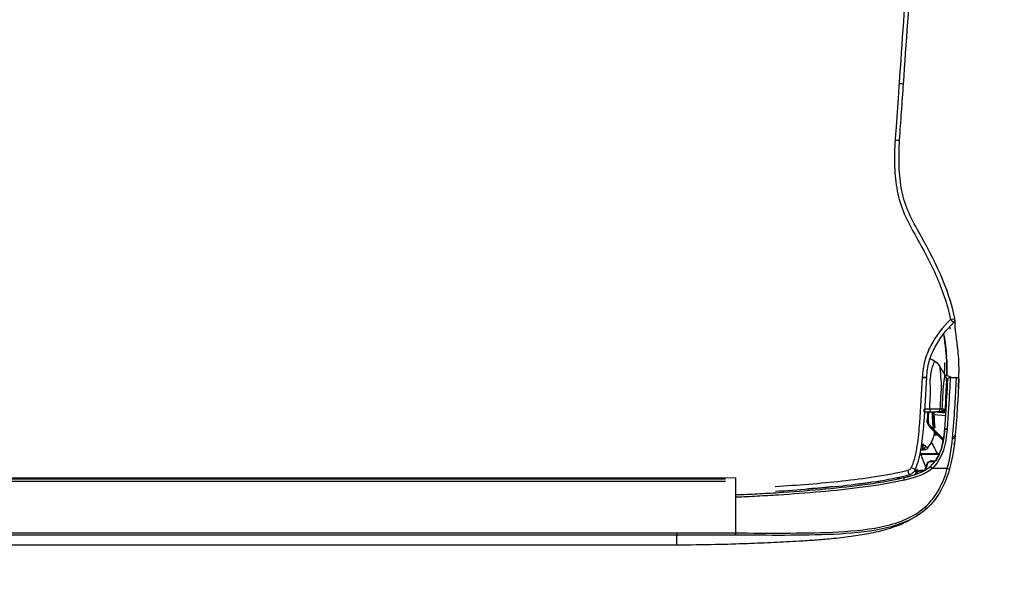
# Model space of a CAD drawing. Header units: millimetres. Extents: x -424979 to 718034, y -72486 to 344972.
# Tile 99 of 256: x 354082 to 354574, y 63349 to 63632. Entities that reach past the tile are written whole.
import ezdxf
from ezdxf.xclip import XClip

# ---------------------------------------------------------------- set-up
doc = ezdxf.new("R2010")
doc.units = ezdxf.units.MM
doc.header["$MEASUREMENT"] = 0
doc.header["$XCLIPFRAME"] = 0
doc.layers.add('0100_001_1_0_Nr_pióra__1', color=7, linetype='Continuous', lineweight=13)
doc.layers.add('IS_KLIM_urządzenia', color=3, linetype='Continuous')
doc.layers.add('Rysunki i obrazki', color=7, linetype='Continuous')
picture_1 = doc.add_image_def('image1.tif', size_in_pixel=(4960, 3508))

# ---------------------------------------------------------------- blocks, each defined once
blk = doc.blocks.new('Rysunek_1_1', base_point=(-285945.28, 74341.74))
at = {"layer": '0100_001_1_0_Nr_pióra__1', "color": 7, "lineweight": 13}
image = blk.add_image(picture_1, insert=(-264947.95, 89188.04), size_in_units=(41994.67, 29692.6), rotation=180, dxfattribs=at)
image.set_boundary_path([(-0.5, -0.5), (4959.5, 3507.5)])
blk = doc.blocks.new('G$CFEA986A8')
at = {"layer": 'IS_KLIM_urządzenia', "linetype": 'Continuous'}
for p, q in [((960.8, 27.59), (960.8, 27.59)), ((960.8, 27.59), (960.8, 27.58)), ((960.8, 27.58), (960.8, 27.58)), ((962.82, 27.01), (965.29, 26.79)), ((965.33, 27.29), (963.06, 27.49)), ((965.34, 27.5), (963.25, 27.5)), ((963.62, 27.59), (963.77, 27.59)), ((963.77, 27.59), (963.62, 27.59)), ((963.62, 27.59), (963.62, 27.59)), ((963.62, 27.59), (963.62, 27.59)), ((963.78, 27.59), (963.64, 27.59)), ((963.65, 27.59), (963.64, 27.59)), ((963.64, 27.59), (963.65, 27.59)), ((964.65, 27.59), (963.77, 27.59)), ((964.65, 27.59), (963.78, 27.59)), ((963.81, 27.59), (964.11, 27.59)), ((964.11, 27.59), (963.81, 27.59)), ((964.65, 27.59), (963.82, 27.59)), ((963.82, 27.59), (963.82, 27.59)), ((963.96, 27.59), (964.65, 27.59)), ((963.96, 27.59), (963.96, 27.59)), ((964.65, 27.59), (963.96, 27.59)), ((963.96, 27.59), (964.65, 27.59)), ((963.96, 27.59), (963.96, 27.59)), ((964.65, 27.59), (963.96, 27.59)), ((964.64, 27.59), (964.65, 27.59)), ((965.15, 28.07), (964.65, 27.59)), ((964.65, 27.59), (965.09, 28)), ((965.09, 28), (964.65, 27.59)), ((965.08, 27.99), (964.65, 27.59)), ((964.66, 27.6), (964.65, 27.59)), ((964.65, 27.59), (964.66, 27.6)), ((964.65, 27.59), (964.65, 27.59)), ((964.65, 27.58), (964.65, 27.59)), ((964.65, 27.59), (964.65, 27.59)), ((964.65, 27.59), (964.65, 27.59)), ((964.65, 27.59), (964.65, 27.59)), ((964.65, 27.59), (964.65, 27.59)), ((964.65, 27.59), (964.65, 27.59)), ((964.65, 27.59), (964.65, 27.59)), ((964.65, 27.58), (964.65, 27.58)), ((965.08, 28), (964.75, 27.68)), ((964.76, 27.69), (965.08, 27.99)), ((965.13, 27.95), (965.13, 27.96)), ((965.13, 27.94), (965.13, 27.94)), ((965.13, 27.94), (965.13, 27.94)), ((962.04, 24.32), (962.13, 24.22)), ((962.13, 24.22), (964.85, 21.51)), ((962.13, 24.22), (962.49, 24.22)), ((962.49, 24.22), (962.22, 24.49)), ((964.88, 21.83), (962.49, 24.22)), ((962.49, 24.22), (962.63, 24.22)), ((46.52, 13.96), (921.55, 13.84)), ((48.58, 13.7), (919.48, 13.58)), ((919.48, 13.06), (48.58, 13.18)), ((921.53, 13.84), (921.53, 2.34)), ((58.74, 2.46), (909.33, 2.34)), ((58.73, 0), (909.33, -0.12)), ((909.33, 1.87), (58.74, 1.98))]:
    blk.add_line(p, q, dxfattribs=at)
for centre, radius, start, end in [((966.23, 46.82), 1, 314.7826, 11.7219), ((965.57, 23.69), 0.5, 174.3028, 174.8572)]:
    blk.add_arc(centre, radius, start, end, dxfattribs=at)
at = {"layer": 'IS_KLIM_urządzenia', "linetype": 'Continuous', "extrusion": (0, 0, -1)}
for centre, start, end in [((-966.24, 34.23), 2.819, 90), ((-967.54, 34.23), 90, 182.7932)]:
    blk.add_arc(centre, 0.5, start, end, dxfattribs=at)
at = {"layer": 'IS_KLIM_urządzenia', "linetype": 'Continuous'}
for centre, major_axis, ratio, start_param, end_param in [((954.69, 84.17), (-0.998, 0.07), 0.023762, 1.636562, 3.141593), ((966.23, 46.82), (-0.979, -0.203), 0.056856, 1.631801, 3.141593), ((966.23, 46.82), (-0.704, 0.71), 0.020204, 3.141593, 4.63148), ((960.36, 34.82), (0.999, -0.049), 0.051256, 4.768713, 6.283185), ((960.36, 34.78), (0.999, -0.047), 0.051373, 4.768607, 6.283185), ((960.8, 28.09), (0, 0.5), 0.002816, 3.141639, 4.764644), ((961.96, 28.09), (0, 0.5), 0.000868, 1.518284, 3.141546), ((963.62, 27.79), (0, -0.2), 0.000013, 0.000046, 1.220385), ((963.74, 28.09), (0, 0.5), 0.707175, 3.141658, 4.713759), ((964.1, 27.28), (-0.499, -0.033), 0.703948, 5.100293, 5.413725), ((964.11, 27.79), (0, 0.2), 0.000013, 3.141639, 4.361977), ((964.21, 28.09), (0, 0.5), 0.707187, 3.141658, 4.713902), ((961.71, 25.79), (-0.25, 0.009), 0.004928, 4.721292, 6.283312), ((962.22, 24.49), (0.177, 0.177), 0.009872, 1.573264, 3.141593), ((965.57, 23.69), (0.498, -0.05), 0.399009, 1.576336, 3.142289), ((965.57, 23.69), (0.498, -0.045), 0.399039, 1.572475, 3.141593), ((965.57, 23.75), (0.498, -0.042), 0.40242, 1.570829, 3.141593), ((966.78, 22.67), (-0.498, 0.048), 0.655613, 1.68664, 3.142509), ((960.03, 20.77), (-0.282, 0.413), 0.898755, 3.126761, 4.122323), ((960.3, 20.73), (0.367, 0.34), 0.8822, 4.14442, 5.443074), ((960.62, 20.38), (0.376, 0.33), 0.885836, 4.168001, 5.478744), ((961.57, 16.6), (-0.192, 0.056), 0.184381, 0, 0.981312), ((962.34, 17.18), (0, 0.2), 0.576627, 0, 1.56207), ((957.43, 15.43), (0.263, -0.965), 0.021464, 0, 1.498233), ((958.09, 16.02), (0.925, -0.381), 0.043497, 4.774575, 6.283185), ((959.1, 15.2), (0.191, 0.059), 0.212832, 0.62596, 2.147611), ((959.27, 14.73), (-0.18, 0.087), 0.196125, 0, 1.166038), ((959.21, 15.5), (-0.19, -0.061), 0.210046, 3.10566, 3.756008), ((959.99, 15.18), (0, 0.2), 0.433029, 0, 1.56207), ((962.44, 15.81), (0.326, -0.379), 0.006066, 3.141593, 4.776304), ((965.61, 15.81), (-0.482, 0.133), 0.040619, 1.62052, 3.141593), ((956.69, 13.39), (0.117, -0.486), 0.019962, 1.512141, 3.141593), ((960.96, 7.75), (-0.331, 0.375), 0.006851, 1.634627, 3.141593), ((921.53, 2.37), (0, 0.5), 0.000014, 1.623156, 3.109817)]:
    blk.add_ellipse(centre, major_axis=major_axis, ratio=ratio, start_param=start_param, end_param=end_param, dxfattribs=at)
at = {"layer": 'IS_KLIM_urządzenia', "linetype": 'Continuous', "extrusion": (0, 0, -1)}
for centre, major_axis, ratio, start_param, end_param in [((964.05, 27.59), (-0.725, 0), 0.000047, 1.659786, 2.553482), ((964.05, 27.59), (-0.725, 0), 0.000047, 3.72973, 4.623425), ((964.65, 28.09), (0.266, -0.423), 1, 5.550236, 6.844477)]:
    blk.add_ellipse(centre, major_axis=major_axis, ratio=ratio, start_param=start_param, end_param=end_param, dxfattribs=at)
at = {"layer": 'IS_KLIM_urządzenia', "linetype": 'Continuous'}
for points, degree in [([(959.21, 147.27), (958, 130.15), (956.79, 113.02), (955.58, 95.9)], 3), ([(956.51, 95.85), (957.7, 112.97), (958.9, 130.09), (960.1, 147.21)], 3), ([(955.58, 95.9), (956.08, 95.86), (956.51, 95.84), (956.51, 95.85)], 3), ([(955.68, 84.1), (955.96, 88.01), (956.23, 91.93), (956.51, 95.85)], 3), ([(966.26, 44.75), (966.23, 44.93), (966.2, 45.11), (966.17, 45.29)], 3), ([(966.94, 46.13), (967.09, 46.15), (967.24, 46.22), (967.29, 46.32)], 3), ([(967.29, 46.32), (967.31, 46.43), (967.3, 46.54), (967.28, 46.65)], 3), ([(967.29, 46.32), (967.29, 46.33), (967.3, 46.34), (967.3, 46.34)], 3), ([(964.94, 43.51), (965.19, 42.03), (965.36, 40.54), (965.46, 39.04)], 3), ([(963.02, 38.08), (962.56, 38.37), (962.05, 38.54)], 2), ([(963.01, 38.08), (962.7, 38.26), (962.38, 38.43), (962.05, 38.54)], 3), ([(963.01, 38.08), (963.43, 37.83), (963.78, 37.48), (964.04, 37.07)], 3), ([(965.18, 35.2), (964.59, 36.16), (964.01, 37.11)], 2), ([(965.07, 35.52), (965.08, 36.12), (965.09, 36.71), (965.1, 37.31)], 3), ([(965.48, 38.69), (965.55, 37.5), (965.57, 36.3), (965.55, 35.08)], 3), ([(965.76, 34.34), (965.65, 34.4), (965.55, 34.45), (965.44, 34.49)], 3), ([(966.24, 34.73), (966.67, 34.73), (967.1, 34.73), (967.54, 34.73)], 3), ([(967.95, 32.52), (967.94, 32.5), (967.94, 32.48), (967.94, 32.45)], 3), ([(960.8, 27.59), (961.08, 27.59), (961.36, 27.59), (961.63, 27.59)], 3), ([(960.8, 27.59), (961.19, 27.59), (961.58, 27.59), (961.96, 27.59)], 3), ([(960.8, 27.58), (961.04, 27.58), (961.28, 27.58), (961.52, 27.58)], 3), ([(960.8, 27.58), (961.04, 27.58), (961.28, 27.58), (961.52, 27.58)], 3), ([(962.82, 27.01), (962.88, 26.08), (962.94, 25.14), (963, 24.21)], 3), ([(963.12, 27.59), (963.12, 27.56), (963.12, 27.52), (963.12, 27.48)], 3), ([(963.61, 27.59), (963.61, 27.59), (963.62, 27.59), (963.62, 27.59)], 3), ([(963.61, 27.59), (963.62, 27.59), (963.62, 27.59), (963.62, 27.59)], 3), ([(963.62, 27.59), (964.65, 27.59)], 1), ([(963.62, 27.59), (963.62, 27.59), (963.62, 27.59), (963.62, 27.59)], 3), ([(963.62, 27.59), (963.62, 27.59), (963.62, 27.59), (963.62, 27.59)], 3), ([(963.62, 27.59), (963.62, 27.59), (963.62, 27.59), (963.62, 27.59)], 3), ([(964.65, 27.59), (963.72, 27.59)], 1), ([(963.74, 27.59), (963.9, 27.59), (964.05, 27.59), (964.21, 27.59)], 3), ([(963.75, 27.58), (964.65, 27.58)], 1), ([(963.82, 27.58), (963.95, 27.58), (964.08, 27.58), (964.21, 27.58)], 3), ([(964.07, 27.63), (964.08, 27.59), (964.07, 27.54), (964.07, 27.5)], 3), ([(964.56, 28.09), (964.41, 28.09), (964.25, 28.09), (964.09, 28.09)], 3), ([(964.84, 27.63), (964.84, 27.63), (964.84, 27.63)], 2), ([(961.46, 25.8), (961.45, 25.65), (961.45, 25.49), (961.44, 25.34)], 3), ([(961.44, 25.33), (961.45, 25.49), (961.45, 25.64), (961.46, 25.8)], 3), ([(961.44, 25.33), (961.44, 25.34), (961.44, 25.34), (961.44, 25.34)], 3), ([(961.44, 25.34), (961.44, 25.34), (961.44, 25.34), (961.44, 25.34)], 3), ([(961.53, 25.25), (961.5, 25.28), (961.47, 25.31), (961.44, 25.33)], 3), ([(963.68, 22.68), (963.41, 22.68), (963.15, 22.68), (962.88, 22.68)], 3), ([(962.91, 22.88), (963.1, 22.88), (963.29, 22.88), (963.48, 22.88)], 3), ([(964.99, 22.88), (965.02, 23.18), (965.05, 23.49), (965.08, 23.79)], 3), ([(965.08, 23.79), (965.07, 23.76), (965.07, 23.74)], 2), ([(965.59, 23.95), (965.59, 23.93), (965.59, 23.91), (965.59, 23.89)], 3), ([(960.77, 20.72), (960.88, 20.6), (960.99, 20.49), (961.09, 20.37)], 3), ([(961.71, 20.35), (962.17, 20.89), (962.5, 21.51), (962.77, 22.21)], 3), ([(967.08, 20.79), (967.09, 20.91), (967.11, 21.03), (967.12, 21.15)], 3), ([(960.36, 20.28), (960.28, 20.27), (960.21, 20.27), (960.13, 20.27)], 3), ([(960.32, 19.65), (961.01, 19.71)], 1), ([(960.67, 19.93), (960.57, 20.04), (960.47, 20.16), (960.36, 20.28)], 3), ([(960.96, 15.39), (961.12, 15.8), (961.26, 16.23), (961.38, 16.66)], 3), ([(961.46, 16.61), (961.35, 16.22), (961.22, 15.84), (961.09, 15.47)], 3), ([(956.57, 13.87), (958.54, 14.35), (960.56, 14.86), (962.11, 16.19)], 3), ([(962.45, 15.79), (960.85, 14.4), (958.75, 13.85), (956.7, 13.36)], 3), ([(957.22, 14.35), (957.26, 14.21), (957.31, 14.07), (957.35, 13.93)], 3), ([(958.86, 14.36), (958.94, 14.51), (959.01, 14.66), (959.09, 14.81)], 3), ([(958.99, 15.2), (958.96, 15.28), (958.94, 15.36), (958.91, 15.43)], 3), ([(959.13, 14.84), (959.07, 14.95), (959.03, 15.08), (958.99, 15.2)], 3), ([(959.14, 15.62), (959.18, 15.51), (959.21, 15.39), (959.25, 15.28)], 3), ([(959.25, 15.28), (959.29, 15.37), (959.32, 15.47), (959.36, 15.57)], 3), ([(959.25, 15.28), (959.26, 15.22), (959.28, 15.16), (959.3, 15.1)], 3), ([(959.47, 15.22), (959.43, 15.33), (959.39, 15.45), (959.36, 15.57)], 3), ([(960.55, 15.18), (960.34, 15.18), (960.12, 15.18), (959.9, 15.18)], 3), ([(951.29, 13.18), (951.31, 13.06), (951.34, 12.94), (951.37, 12.81)], 3), ([(955.23, 13.58), (955.2, 13.68), (955.18, 13.77), (955.15, 13.87)], 3), ([(955.37, 13.91), (955.39, 13.82), (955.42, 13.72), (955.44, 13.63)], 3), ([(955.66, 13.67), (955.63, 13.77), (955.61, 13.86), (955.58, 13.96)], 3), ([(955.71, 13.68), (955.63, 13.97)], 1), ([(961.43, 7.5), (961.59, 7.65), (961.75, 7.8), (961.9, 7.95)], 3), ([(909.33, 2.34), (909.33, 2.09), (909.33, 1.88), (909.33, 1.87)], 3), ([(909.33, 2.34), (913.4, 2.34), (917.46, 2.34), (921.53, 2.34)], 3), ([(909.33, -0.12), (909.33, -0.12), (909.33, 0.54), (909.33, 1.87)], 3)]:
    blk.add_open_spline(points, degree=degree, dxfattribs=at)
for points, knots in [([(955.58, 95.9), (955.58, 95.9), (955.58, 95.9), (955.53, 95.23), (955.49, 94.57), (955.25, 91.24), (955.06, 88.58), (954.84, 85.33), (954.79, 84.73), (954.75, 84.14)], [0, 0, 0, 0, 0.000005, 0.000005, 0.169628, 0.169628, 0.84812, 0.84812, 1, 1, 1, 1]), ([(954.75, 84.14), (954.63, 82.47), (954.61, 80.8), (954.69, 77.48), (954.82, 75.82), (955.37, 72.52), (955.81, 70.89), (957.03, 67.83), (957.82, 66.37), (960.23, 62.03), (961.84, 59.14), (964.54, 53.15), (965.62, 50.05), (966.3, 46.78)], [0, 0, 0, 0, 0.125, 0.125, 0.25, 0.25, 0.375, 0.375, 0.5, 0.5, 0.75, 0.75, 1, 1, 1, 1]), ([(967.2, 47.03), (965.86, 53.51), (962.85, 59.33), (958.84, 66.5), (958.05, 67.93), (956.79, 70.95), (956.34, 72.56), (955.76, 75.84), (955.63, 77.48), (955.55, 80.78), (955.57, 82.47), (955.68, 84.1)], [0, 0, 0, 0, 0.5, 0.5, 0.625, 0.625, 0.75, 0.75, 0.875, 0.875, 1, 1, 1, 1]), ([(966.3, 46.78), (964.67, 45.16), (963.24, 43.34), (961.67, 40.33), (961.23, 39.26), (960.62, 37.05), (960.47, 35.91), (960.41, 34.77)], [0, 0, 0, 0, 0.5, 0.5, 0.75, 0.75, 1, 1, 1, 1]), ([(961.36, 34.77), (961.41, 35.86), (961.55, 36.93), (962.13, 39.01), (962.55, 40.02), (964.04, 42.86), (965.39, 44.59), (966.93, 46.11)], [0, 0, 0, 0, 0.25, 0.25, 0.5, 0.5, 1, 1, 1, 1]), ([(967.94, 32.46), (967.98, 33.04), (968.04, 34.37), (968.09, 36.58), (968.01, 38.79), (967.83, 40.67), (967.66, 42.07), (967.47, 43.41), (967.32, 44.56), (967.24, 45.44), (967.23, 46.03), (967.25, 46.23), (967.27, 46.26)], [0, 0, 0, 0, 0.115267, 0.254457, 0.395518, 0.463491, 0.528201, 0.59274, 0.664878, 0.754718, 0.87115, 1, 1, 1, 1]), ([(967.3, 46.34), (967.3, 46.34), (967.31, 46.4), (967.29, 46.6), (967.29, 46.62), (967.29, 46.62)], [0, 0, 0, 0, 0.020014, 0.885037, 1, 1, 1, 1]), ([(965.56, 35.11), (965.56, 35.53), (965.57, 36.73), (965.52, 38.45), (965.36, 40.28), (965.19, 41.69), (965.03, 42.84), (964.95, 43.45), (964.92, 43.67)], [0, 0, 0, 0, 0.166496, 0.472954, 0.620259, 0.762905, 0.910022, 1, 1, 1, 1]), ([(961.96, 28.12), (962.02, 29.2), (962.07, 30.28), (962.16, 31.9), (962.19, 32.44), (962.06, 33.52), (962.05, 34.06), (962.26, 35.6), (962.42, 36.56), (962.87, 37.76), (963, 38.06), (963.01, 38.08)], [0, 0, 0, 0, 0.25, 0.25, 0.375, 0.375, 0.5, 0.5, 0.75, 0.75, 1, 1, 1, 1]), ([(964.07, 37.1), (963.98, 37.24), (963.79, 37.51), (963.45, 37.81), (963.16, 38.01), (963.04, 38.08), (963, 38.1)], [0, 0, 0, 0, 0.309065, 0.631823, 0.868077, 1, 1, 1, 1]), ([(964.07, 37.09), (963.98, 37.24), (963.78, 37.5), (963.44, 37.81), (963.16, 38), (963.05, 38.06), (963.01, 38.08)], [0, 0, 0, 0, 0.319138, 0.64537, 0.882709, 1, 1, 1, 1]), ([(964.04, 37.07), (964.04, 37.05), (964.05, 36.71), (964.19, 35.39), (964.31, 34.5), (964.4, 32.69), (964.28, 31.78), (964.18, 29.94), (964.14, 29.01), (964.09, 28.09)], [0, 0, 0, 0, 0.25, 0.25, 0.5, 0.5, 0.75, 0.75, 1, 1, 1, 1]), ([(965.05, 37.8), (965.06, 37.67), (965.08, 37.54), (965.1, 37.37), (965.1, 37.34), (965.1, 37.31)], [0, 0, 0, 0, 0.794972, 0.794972, 1, 1, 1, 1]), ([(964.56, 28.09), (964.61, 29), (964.65, 29.9), (964.75, 31.71), (964.82, 32.66), (965.03, 34.22), (965.11, 34.83), (965.16, 35.22), (965.17, 35.23), (965.17, 35.22), (965.17, 35.22), (965.17, 35.22)], [0, 0, 0, 0, 0.284008, 0.284008, 0.568016, 0.568016, 0.852024, 0.852024, 0.994028, 0.994028, 1, 1, 1, 1]), ([(965.46, 34.09), (965.46, 34.09), (965.46, 34.09), (965.46, 34.09), (965.46, 34.13), (965.46, 34.18), (965.46, 34.24), (965.45, 34.36), (965.43, 34.59), (965.34, 34.9), (965.23, 35.11), (965.15, 35.22)], [0, 0, 0, 0, 0.001602, 0.502486, 0.642444, 0.701637, 0.729046, 0.756167, 0.815817, 0.90057, 1, 1, 1, 1]), ([(965.16, 35.25), (965.59, 35.16), (966, 35.01), (966.42, 34.77), (966.45, 34.76), (966.47, 34.74)], [0, 0, 0, 0, 0.941622, 0.941622, 1, 1, 1, 1]), ([(965.16, 35.22), (965.2, 35.15), (965.31, 34.98), (965.39, 34.73), (965.43, 34.55), (965.44, 34.49)], [0, 0, 0, 0, 0.324072, 0.765618, 1, 1, 1, 1]), ([(965.46, 34.03), (965.46, 34.06), (965.46, 34.12), (965.46, 34.12), (965.46, 34.12), (965.46, 34.13), (965.46, 34.13), (965.46, 34.15), (965.46, 34.19), (965.46, 34.32), (965.43, 34.62), (965.36, 34.97), (965.2, 35.18), (965.16, 35.22)], [0, 0, 0, 0, 0.103876, 0.340883, 0.382554, 0.387142, 0.39037, 0.395164, 0.414092, 0.462737, 0.590801, 0.905937, 1, 1, 1, 1]), ([(960.41, 34.72), (960.26, 31.56), (960.06, 28.4), (959.71, 23.67), (959.56, 22.09), (959.07, 18.98), (958.75, 17.44), (958.13, 15.95)], [0, 0, 0, 0, 0.5, 0.5, 0.75, 0.75, 1, 1, 1, 1]), ([(959.02, 15.64), (959.64, 17.15), (959.98, 18.72), (960.49, 21.88), (960.64, 23.48), (961.01, 28.3), (961.2, 31.53), (961.35, 34.73)], [0, 0, 0, 0, 0.25, 0.25, 0.5, 0.5, 1, 1, 1, 1]), ([(960.41, 34.77), (960.41, 34.77), (960.41, 34.77), (960.41, 34.75), (960.41, 34.74), (960.41, 34.72)], [0, 0, 0, 0, 0.001414, 0.001414, 1, 1, 1, 1]), ([(961.35, 34.73), (961.35, 34.73), (961.35, 34.73), (961.35, 34.74), (961.36, 34.76), (961.36, 34.77)], [0, 0, 0, 0, 0.001471, 0.001471, 1, 1, 1, 1]), ([(965.08, 23.79), (965.34, 26.88), (965.47, 29.57), (965.69, 33.25), (965.74, 34.25), (965.74, 34.25)], [0, 0, 0, 0, 0.500106, 0.500106, 1, 1, 1, 1]), ([(965.46, 34.05), (965.46, 34.04), (965.46, 34.03), (965.45, 33.91), (965.44, 33.65), (965.38, 32.61), (965.33, 31.63), (965.24, 29.85), (965.2, 28.96), (965.15, 28.07)], [0, 0, 0, 0, 0.02439, 0.02439, 0.219512, 0.219512, 0.609756, 0.609756, 1, 1, 1, 1]), ([(966.24, 34.73), (966.24, 34.73), (966.19, 33.69), (965.98, 29.9), (965.85, 27.14), (965.59, 23.95)], [0, 0, 0, 0, 0.5, 0.5, 1, 1, 1, 1]), ([(965.63, 15.79), (966.27, 18.17), (966.59, 20.61), (967.02, 25.18), (967.13, 27.31), (967.34, 30.85), (967.42, 32.29), (967.52, 34.22), (967.54, 34.73), (967.54, 34.73)], [0, 0, 0, 0, 0.25, 0.25, 0.5, 0.5, 0.75, 0.75, 1, 1, 1, 1]), ([(968.04, 34.21), (968.04, 34.21), (968.01, 33.7), (967.91, 31.81), (967.82, 30.4), (967.61, 26.94), (967.5, 24.85), (967.06, 20.38), (966.74, 18), (966.09, 15.68)], [0, 0, 0, 0, 0.25, 0.25, 0.5, 0.5, 0.75, 0.75, 1, 1, 1, 1]), ([(967.95, 32.55), (967.95, 32.54), (967.95, 32.54), (967.95, 32.53), (967.95, 32.53), (967.95, 32.53), (967.95, 32.52), (967.95, 32.52)], [0, 0, 0, 0, 0.491862, 0.491862, 0.745898, 0.745898, 1, 1, 1, 1]), ([(961.96, 28.12), (961.63, 28.12), (961.3, 28.12), (960.91, 28.12), (960.86, 28.12), (960.81, 28.12)], [0, 0, 0, 0, 0.8646, 0.8646, 1, 1, 1, 1]), ([(961.52, 27.59), (961.52, 27.5), (961.51, 27.41), (961.49, 26.81), (961.47, 26.31), (961.46, 25.8)], [0, 0, 0, 0, 0.152905, 0.152905, 1, 1, 1, 1]), ([(961.63, 27.59), (961.65, 27.59), (961.67, 27.59), (961.77, 27.59), (961.86, 27.59), (962.03, 27.59), (962.11, 27.59), (962.18, 27.59), (962.19, 27.59), (962.2, 27.59)], [0, 0, 0, 0, 0.082278, 0.082278, 0.515336, 0.515336, 0.94848, 0.94848, 1, 1, 1, 1]), ([(961.7, 25.79), (961.71, 25.96), (961.72, 26.13), (961.74, 26.73), (961.75, 27.16), (961.77, 27.59)], [0, 0, 0, 0, 0.277754, 0.277754, 1, 1, 1, 1]), ([(964.09, 28.09), (963.86, 28.1), (963.57, 28.1), (962.96, 28.11), (962.63, 28.11), (962.19, 28.12), (962.07, 28.12), (961.96, 28.12)], [0, 0, 0, 0, 0.429825, 0.429825, 0.859756, 0.859756, 1, 1, 1, 1]), ([(961.96, 27.59), (962.06, 27.59), (962.15, 27.59), (962.52, 27.59), (962.8, 27.59), (963.31, 27.59), (963.54, 27.59), (963.74, 27.59)], [0, 0, 0, 0, 0.140214, 0.140214, 0.570124, 0.570124, 1, 1, 1, 1]), ([(962.2, 27.59), (962.36, 27.59), (962.53, 27.59), (963.01, 27.59), (963.32, 27.59), (963.62, 27.59)], [0, 0, 0, 0, 0.351844, 0.351844, 1, 1, 1, 1]), ([(962.41, 27.59), (962.46, 26.77), (962.51, 25.96), (962.59, 24.83), (962.61, 24.52), (962.63, 24.22)], [0, 0, 0, 0, 0.726529, 0.726529, 1, 1, 1, 1]), ([(962.85, 24.21), (962.84, 24.38), (962.82, 24.54), (962.77, 25.38), (962.73, 26.04), (962.67, 27), (962.65, 27.3), (962.63, 27.59)], [0, 0, 0, 0, 0.147619, 0.147619, 0.738093, 0.738093, 1, 1, 1, 1]), ([(963.06, 27.49), (963.03, 27.49), (962.99, 27.48), (962.93, 27.44), (962.9, 27.41), (962.86, 27.33), (962.84, 27.29), (962.82, 27.19), (962.81, 27.14), (962.81, 27.06), (962.81, 27.04), (962.82, 27.01)], [0, 0, 0, 0, 0.247479, 0.247479, 0.496795, 0.496795, 0.717384, 0.717384, 0.907765, 0.907765, 1, 1, 1, 1]), ([(963.62, 27.59), (963.63, 27.59), (963.63, 27.59), (963.63, 27.59), (963.64, 27.59), (963.67, 27.59), (963.7, 27.59), (963.73, 27.59), (963.74, 27.59), (963.75, 27.59)], [0, 0, 0, 0, 0.03684, 0.03684, 0.184198, 0.184198, 0.773632, 0.773632, 1, 1, 1, 1]), ([(963.62, 27.59), (963.64, 27.59), (963.66, 27.59), (963.7, 27.59), (963.73, 27.59), (963.76, 27.59), (963.77, 27.59), (963.78, 27.59)], [0, 0, 0, 0, 0.33263, 0.33263, 0.794188, 0.794188, 1, 1, 1, 1]), ([(963.62, 27.59), (963.63, 27.59), (963.63, 27.59), (963.64, 27.59), (963.64, 27.59), (963.67, 27.59), (963.7, 27.59), (963.76, 27.59), (963.79, 27.59), (963.82, 27.59)], [0, 0, 0, 0, 0.02531, 0.02531, 0.126549, 0.126549, 0.531507, 0.531507, 1, 1, 1, 1]), ([(963.78, 27.59), (963.77, 27.59), (963.76, 27.59), (963.72, 27.59), (963.68, 27.59), (963.65, 27.59)], [0, 0, 0, 0, 0.257776, 0.257776, 1, 1, 1, 1]), ([(963.65, 27.59), (963.66, 27.59), (963.67, 27.59), (963.72, 27.59), (963.75, 27.59), (963.78, 27.59)], [0, 0, 0, 0, 0.26079, 0.26079, 1, 1, 1, 1]), ([(964.21, 27.59), (964.25, 27.59), (964.29, 27.59), (964.43, 27.59), (964.51, 27.59), (964.62, 27.59), (964.65, 27.59), (964.65, 27.59)], [0, 0, 0, 0, 0.140473, 0.140473, 0.570712, 0.570712, 1, 1, 1, 1]), ([(964.21, 27.58), (964.25, 27.58), (964.28, 27.58), (964.42, 27.58), (964.51, 27.58), (964.62, 27.58), (964.65, 27.58), (964.65, 27.58)], [0, 0, 0, 0, 0.140333, 0.140333, 0.570144, 0.570144, 1, 1, 1, 1]), ([(965.15, 28.07), (965.15, 28.07), (965.11, 28.07), (964.96, 28.08), (964.85, 28.08), (964.67, 28.09), (964.62, 28.09), (964.56, 28.09)], [0, 0, 0, 0, 0.429933, 0.429933, 0.859697, 0.859697, 1, 1, 1, 1]), ([(964.84, 27.63), (964.84, 27.63), (964.83, 27.62), (964.81, 27.61), (964.8, 27.61), (964.76, 27.6), (964.72, 27.59), (964.67, 27.59), (964.66, 27.59), (964.65, 27.59)], [0, 0, 0, 0, 0.370218, 0.370218, 0.528672, 0.528672, 0.919032, 0.919032, 1, 1, 1, 1]), ([(961.46, 25.8), (961.45, 25.7), (961.46, 25.6), (961.49, 25.29), (961.56, 25.06), (961.74, 24.69), (961.85, 24.53), (962, 24.36), (962.02, 24.34), (962.04, 24.32)], [0, 0, 0, 0, 0.177731, 0.177731, 0.59018, 0.59018, 0.940555, 0.940555, 1, 1, 1, 1]), ([(962.22, 24.49), (962.08, 24.63), (961.96, 24.8), (961.79, 25.15), (961.74, 25.34), (961.71, 25.62), (961.7, 25.71), (961.7, 25.79)], [0, 0, 0, 0, 0.410681, 0.410681, 0.822529, 0.822529, 1, 1, 1, 1]), ([(962.11, 16.19), (963.2, 17.13), (963.9, 18.42), (964.76, 21.07), (964.95, 22.43), (965.07, 23.73)], [0, 0, 0, 0, 0.5, 0.5, 1, 1, 1, 1]), ([(965.59, 23.89), (965.46, 22.49), (965.26, 21.03), (964.35, 18.18), (963.6, 16.81), (962.45, 15.79)], [0, 0, 0, 0, 0.5, 0.5, 1, 1, 1, 1]), ([(962.63, 24.22), (962.65, 24.22), (962.68, 24.21), (962.74, 24.21), (962.76, 24.21), (962.8, 24.21), (962.82, 24.21), (962.84, 24.21), (962.84, 24.21), (962.85, 24.21)], [0, 0, 0, 0, 0.315815, 0.315815, 0.631664, 0.631664, 0.946964, 0.946964, 1, 1, 1, 1]), ([(962.77, 22.21), (962.82, 22.35), (962.87, 22.55), (962.93, 22.97), (962.95, 23.17), (962.97, 23.39)], [0, 0, 0, 0, 0.583115, 0.583115, 1, 1, 1, 1]), ([(962.85, 24.21), (962.86, 24.21), (962.88, 24.21), (962.93, 24.21), (962.96, 24.21), (963, 24.21)], [0, 0, 0, 0, 0.325415, 0.325415, 1, 1, 1, 1]), ([(965.07, 23.73), (965.07, 23.69), (965.06, 23.65), (965.05, 23.52), (965.04, 23.43), (965.02, 23.17), (965, 23.02), (964.95, 22.61), (964.91, 22.36), (964.82, 21.77), (964.76, 21.43), (964.53, 20.35), (964.32, 19.62), (963.81, 18.4), (963.54, 17.9), (963.22, 17.43)], [0, 0, 0, 0, 0.01825, 0.01825, 0.060304, 0.060304, 0.132525, 0.132525, 0.246095, 0.246095, 0.402611, 0.402611, 0.74532, 0.74532, 1, 1, 1, 1]), ([(967.28, 22.63), (967.28, 22.59), (967.27, 22.55), (967.27, 22.49), (967.26, 22.47), (967.26, 22.46), (967.26, 22.46), (967.26, 22.46)], [0, 0, 0, 0, 0.498718, 0.498718, 0.99668, 0.99668, 1, 1, 1, 1]), ([(967.26, 22.46), (967.26, 22.46), (967.26, 22.46), (967.26, 22.47), (967.27, 22.49), (967.27, 22.53), (967.27, 22.55), (967.27, 22.58)], [0, 0, 0, 0, 0.000031, 0.000031, 0.61098, 0.61098, 1, 1, 1, 1]), ([(960.77, 20.72), (960.77, 20.72), (960.76, 20.73), (960.71, 20.77), (960.67, 20.79), (960.58, 20.79), (960.53, 20.78), (960.49, 20.75)], [0, 0, 0, 0, 0.062565, 0.062565, 0.548357, 0.548357, 1, 1, 1, 1]), ([(962.31, 21.21), (962.46, 20.92), (962.62, 20.62), (963.03, 19.85), (963.28, 19.36), (963.53, 18.88)], [0, 0, 0, 0, 0.379029, 0.379029, 1, 1, 1, 1]), ([(966.78, 22.01), (966.78, 22.01), (966.84, 22), (966.95, 22.03), (967.07, 22.1), (967.16, 22.19), (967.21, 22.27), (967.24, 22.34), (967.25, 22.39), (967.26, 22.43), (967.26, 22.44), (967.26, 22.45), (967.26, 22.45), (967.26, 22.45), (967.26, 22.46), (967.26, 22.46), (967.26, 22.46)], [0, 0, 0, 0, 0.014957, 0.230647, 0.404323, 0.550842, 0.673461, 0.771778, 0.844068, 0.888574, 0.900891, 0.909159, 0.918712, 0.93551, 0.981208, 1, 1, 1, 1]), ([(963.92, 18.68), (963.54, 18.68), (963.16, 18.68), (962.34, 18.68), (961.91, 18.68), (961.21, 18.68), (960.95, 18.68), (960.49, 18.68), (960.29, 18.68), (960.1, 18.68)], [0, 0, 0, 0, 0.296997, 0.296997, 0.640532, 0.640532, 0.845161, 0.845161, 1, 1, 1, 1]), ([(960.1, 18.68), (960.27, 18.25), (960.44, 17.81), (960.79, 16.91), (960.98, 16.43), (961.16, 15.96)], [0, 0, 0, 0, 0.478968, 0.478968, 1, 1, 1, 1]), ([(960.12, 18.88), (960.23, 18.88), (960.34, 18.88), (960.88, 18.88), (961.32, 18.88), (961.94, 18.88), (962.11, 18.88), (962.86, 18.88), (963.43, 18.88), (964, 18.88)], [0, 0, 0, 0, 0.084494, 0.084494, 0.422472, 0.422472, 0.560579, 0.560579, 1, 1, 1, 1]), ([(960.15, 19.88), (960.2, 19.89), (960.24, 19.89), (960.42, 19.9), (960.55, 19.92), (960.67, 19.93)], [0, 0, 0, 0, 0.263267, 0.263267, 1, 1, 1, 1]), ([(961.01, 19.71), (960.99, 19.7), (960.97, 19.7), (960.86, 19.72), (960.76, 19.8), (960.67, 19.93)], [0, 0, 0, 0, 0.175003, 0.175003, 1, 1, 1, 1]), ([(961.01, 19.74), (961.09, 19.73), (961.31, 19.75), (961.54, 19.93), (961.64, 20.09), (961.66, 20.13)], [0, 0, 0, 0, 0.289751, 0.808576, 1, 1, 1, 1]), ([(961.09, 20.37), (961.18, 20.27), (961.28, 20.21), (961.49, 20.18), (961.61, 20.24), (961.71, 20.35)], [0, 0, 0, 0, 0.456839, 0.456839, 1, 1, 1, 1]), ([(961.38, 16.66), (961.41, 16.76), (961.46, 16.86), (961.57, 17.03), (961.64, 17.1), (961.8, 17.23), (961.89, 17.28), (962.1, 17.36), (962.22, 17.38), (962.34, 17.38)], [0, 0, 0, 0, 0.230955, 0.230955, 0.455697, 0.455697, 0.706422, 0.706422, 1, 1, 1, 1]), ([(962.23, 17.18), (962.13, 17.18), (962.04, 17.16), (961.87, 17.1), (961.79, 17.06), (961.67, 16.96), (961.61, 16.9), (961.52, 16.77), (961.48, 16.69), (961.46, 16.61)], [0, 0, 0, 0, 0.299295, 0.299295, 0.552236, 0.552236, 0.775182, 0.775182, 1, 1, 1, 1]), ([(963.03, 17.18), (962.84, 17.18), (962.66, 17.18), (962.39, 17.18), (962.31, 17.18), (962.23, 17.18)], [0, 0, 0, 0, 0.696556, 0.696556, 1, 1, 1, 1]), ([(962.34, 17.38), (962.45, 17.38), (962.56, 17.38), (962.84, 17.38), (963.01, 17.38), (963.18, 17.38)], [0, 0, 0, 0, 0.390013, 0.390013, 1, 1, 1, 1]), ([(957.47, 15.37), (955.22, 14.75), (952.93, 14.35), (948.34, 13.64), (946.03, 13.36), (939.09, 12.61), (934.45, 12.24), (929.8, 11.96)], [0, 0, 0, 0, 0.25, 0.25, 0.5, 0.5, 1, 1, 1, 1]), ([(929.86, 11.03), (934.54, 11.32), (939.21, 11.68), (946.19, 12.44), (948.51, 12.73), (953.12, 13.44), (955.43, 13.85), (957.69, 14.47)], [0, 0, 0, 0, 0.5, 0.5, 0.75, 0.75, 1, 1, 1, 1]), ([(958.13, 15.95), (958.09, 15.85), (958.03, 15.75), (957.88, 15.59), (957.79, 15.51), (957.62, 15.42), (957.55, 15.39), (957.47, 15.37)], [0, 0, 0, 0, 0.368676, 0.368676, 0.737518, 0.737518, 1, 1, 1, 1]), ([(957.69, 14.47), (957.85, 14.51), (958, 14.57), (958.33, 14.76), (958.51, 14.9), (958.81, 15.23), (958.93, 15.43), (959.02, 15.64)], [0, 0, 0, 0, 0.262451, 0.262451, 0.631307, 0.631307, 1, 1, 1, 1]), ([(959.09, 14.81), (959.03, 14.7), (958.97, 14.58), (958.89, 14.43), (958.88, 14.39), (958.86, 14.36)], [0, 0, 0, 0, 0.758703, 0.758703, 1, 1, 1, 1]), ([(959.09, 14.81), (959.14, 14.92), (959.2, 15.01), (959.36, 15.16), (959.45, 15.23), (959.64, 15.32), (959.75, 15.36), (959.91, 15.38), (959.95, 15.38), (959.99, 15.38)], [0, 0, 0, 0, 0.291856, 0.291856, 0.579131, 0.579131, 0.886367, 0.886367, 1, 1, 1, 1]), ([(959.9, 15.18), (959.87, 15.18), (959.84, 15.18), (959.71, 15.16), (959.63, 15.14), (959.47, 15.06), (959.4, 15.01), (959.28, 14.88), (959.22, 14.81), (959.18, 14.73)], [0, 0, 0, 0, 0.114875, 0.114875, 0.424433, 0.424433, 0.71152, 0.71152, 1, 1, 1, 1]), ([(959.99, 15.38), (960.11, 15.38), (960.23, 15.38), (960.55, 15.38), (960.74, 15.38), (960.94, 15.38)], [0, 0, 0, 0, 0.379834, 0.379834, 1, 1, 1, 1]), ([(960.98, 7.72), (962.17, 8.78), (963.14, 10.05), (964.66, 12.8), (965.21, 14.27), (965.63, 15.79)], [0, 0, 0, 0, 0.5, 0.5, 1, 1, 1, 1]), ([(966.09, 15.68), (965.66, 14.11), (965.09, 12.61), (963.52, 9.78), (962.52, 8.46), (961.29, 7.38)], [0, 0, 0, 0, 0.5, 0.5, 1, 1, 1, 1]), ([(965.63, 15.79), (964.68, 15.79), (963.74, 15.79), (962.68, 15.79), (962.57, 15.79), (962.45, 15.79)], [0, 0, 0, 0, 0.894615, 0.894615, 1, 1, 1, 1]), ([(921.68, 10.32), (923.14, 10.32), (924.6, 10.43), (927.53, 10.58), (928.99, 10.67), (933.37, 10.94), (936.29, 11.16), (942.12, 11.68), (945.03, 11.98), (950.83, 12.75), (953.72, 13.19), (956.57, 13.87)], [0, 0, 0, 0, 0.125, 0.125, 0.25, 0.25, 0.5, 0.5, 0.75, 0.75, 1, 1, 1, 1]), ([(956.7, 13.36), (953.84, 12.67), (950.94, 12.23), (945.12, 11.46), (942.19, 11.16), (936.34, 10.64), (933.41, 10.42), (929.01, 10.14), (927.55, 10.06), (924.61, 9.91), (923.15, 9.8), (921.68, 9.8)], [0, 0, 0, 0, 0.25, 0.25, 0.5, 0.5, 0.75, 0.75, 0.875, 0.875, 1, 1, 1, 1]), ([(946.91, 12.54), (947.25, 12.59), (947.6, 12.63), (948.23, 12.71), (948.52, 12.75), (949.02, 12.82), (949.22, 12.85), (949.52, 12.89), (949.61, 12.91), (949.66, 12.91), (949.67, 12.91), (949.67, 12.91)], [0, 0, 0, 0, 0.235675, 0.235675, 0.471347, 0.471347, 0.702455, 0.702455, 0.927895, 0.927895, 1, 1, 1, 1]), ([(941.83, 11.98), (941.83, 11.98), (940.36, 11.82), (937.4, 11.57), (936.9, 11.53), (936.37, 11.49)], [0, 0, 0, 0, 0.843393, 0.843393, 1, 1, 1, 1]), ([(921.53, 2.34), (928.28, 2.34), (935.04, 2.23), (945.16, 2.67), (948.53, 2.93), (955.11, 4.29), (958.41, 5.45), (960.98, 7.72)], [0, 0, 0, 0, 0.5, 0.5, 0.75, 0.75, 1, 1, 1, 1]), ([(961.29, 7.38), (958.75, 5.12), (955.39, 3.88), (948.76, 2.48), (945.36, 2.21), (935.15, 1.75), (928.34, 1.87), (921.53, 1.87)], [0, 0, 0, 0, 0.25, 0.25, 0.5, 0.5, 1, 1, 1, 1]), ([(909.33, -0.12), (912.02, -0.11), (916.93, -0.06), (923.67, 0.16), (929.46, 0.4), (934.16, 0.64), (938.14, 0.89), (941.72, 1.18), (945.46, 1.6), (949.41, 2.23), (953.39, 3.16), (956.26, 4.22), (957.73, 4.98), (957.91, 5.08)], [0, 0, 0, 0, 0.162416, 0.296482, 0.407414, 0.51304, 0.581672, 0.650774, 0.735588, 0.811186, 0.895706, 0.987614, 1, 1, 1, 1]), ([(921.53, 1.87), (921.2, 1.87), (920.86, 1.87), (919.2, 1.87), (917.86, 1.87), (914.13, 1.87), (911.73, 1.87), (909.33, 1.87)], [0, 0, 0, 0, 0.081967, 0.081967, 0.409835, 0.409835, 1, 1, 1, 1])]:
    blk.add_open_spline(points, degree=3, knots=knots, dxfattribs=at)

msp = doc.modelspace()

# ---------------------------------------------------------------- block references
at = {"layer": 'IS_KLIM_urządzenia', "xscale": 2.4, "yscale": 2.4, "zscale": 2.4, "rotation": 360}
msp.add_blockref('G$CFEA986A8', (352228.03, 63370.23), dxfattribs=at)
at = {"layer": 'Rysunki i obrazki', "color": 151, "linetype": 'Continuous', "lineweight": 20, "true_color": 0x80c2ff}
ref = msp.add_blockref('Rysunek_1_1', (362616.02, 74341.74), dxfattribs=at)
XClip(ref).set_block_clipping_path([(-306942.6163847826, 59495.4358014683), (-264947.9497181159, 89188.0358014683)])

doc.saveas('drawing.dxf')
